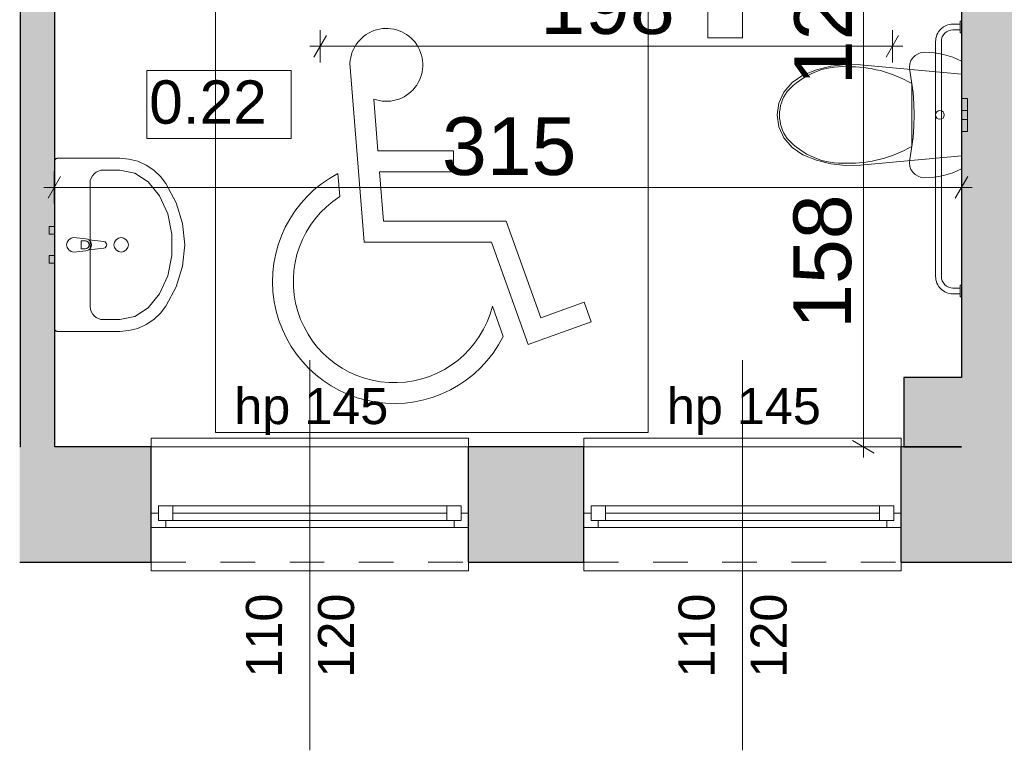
# Model space of a CAD drawing. Header units: centimetres. Extents: x -25572 to 23555, y -2435 to 15405.
# Tile 97 of 134: x 10202 to 10544, y 4783 to 5039. Entities that reach past the tile are written whole.
import ezdxf

# ---------------------------------------------------------------- set-up
doc = ezdxf.new("R2010")
doc.units = ezdxf.units.CM
doc.header["$MEASUREMENT"] = 0
doc.linetypes.add('Przerywana', pattern=[24, 12, -12])
doc.layers.add('Nowe_0', color=7, linetype='Continuous')
doc.layers.add('Nowe_299-A Wymiary Opisy', color=7, linetype='Continuous')
for name, color, linetype, lineweight in [('Nowe_0_Nr_pióra__2', 8, 'Continuous', 13), ('Nowe_0_Nr_pióra__75', 6, 'Continuous', 15), ('Nowe_210-A Pomieszczenia_Nr_pióra__41', 7, 'Continuous', 15), ('Nowe_220-A Ściany_Nr_pióra__19', 255, 'Continuous', 0), ('Nowe_220-A Ściany_Nr_pióra__20', 1, 'Continuous', 13), ('Nowe_220-A Ściany_Nr_pióra__23', 7, 'Continuous', 15), ('Nowe_220-A Ściany_Nr_pióra__27', 7, 'Continuous', 25), ('Nowe_220-A Ściany_Nr_pióra__3', 7, 'Continuous', 13), ('Nowe_220-A Ściany_Nr_pióra__7', 7, 'Continuous', 13), ('Nowe_299-A Wymiary Opisy_Nr_pióra__161', 7, 'Continuous', 5), ('Nowe_299-A Wymiary Opisy_Nr_pióra__41', 7, 'Continuous', 15), ('Nowe_450-K Stropy_Nr_pióra__20', 1, 'Continuous', 13)]:
    doc.layers.add(name, color=color, linetype=linetype, lineweight=lineweight)
doc.layers.add('Nowe_220-A Ściany_Nr_pióra__45', color=7, linetype='Continuous', lineweight=15, true_color=0x40a5ff)
doc.styles.add('STYL_AUTOMATYCZNY_11', font='arial.ttf')
doc.styles.add('STYL_AUTOMATYCZNY_6', font='arial.ttf')
doc.dimstyles.new('STYL_AUTOMATYCZNY__1', dxfattribs={"dimtxt": 20, "dimasz": 5.7, "dimexe": 0.18, "dimexo": 0.0625, "dimgap": 0, "dimtad": 1, "dimtih": 1, "dimtoh": 1, "dimdec": 0, "dimzin": 0, "dimdsep": 46, "dimtxsty": 'STYL_AUTOMATYCZNY_11', "dimblk": 'ARROWHEAD_2', "dimblk1": 'ARROWHEAD_2', "dimblk2": 'ARROWHEAD_2', "dimcen": 0.09, "dimse1": 1, "dimse2": 1, "dimclrd": 7, "dimclre": 7, "dimclrt": 7, "dimadec": 1, "dimazin": 0, "dimtfac": 1, "dimtdec": 4, "dimtmove": 0, "dimatfit": 3, "dimfxl": 0, "dimtolj": 1, "dimtzin": 0, "dimarcsym": 0})
doc.dimstyles.new('STYL_AUTOMATYCZNY__2', dxfattribs={"dimtxt": 20, "dimasz": 5.7, "dimexe": 0.18, "dimexo": 0.0625, "dimgap": 0, "dimtad": 1, "dimdec": 0, "dimzin": 0, "dimdsep": 46, "dimtxsty": 'STYL_AUTOMATYCZNY_11', "dimblk": 'ARROWHEAD_2', "dimblk1": 'ARROWHEAD_2', "dimblk2": 'ARROWHEAD_2', "dimcen": 0.09, "dimse1": 1, "dimse2": 1, "dimclrd": 7, "dimclre": 7, "dimclrt": 7, "dimadec": 1, "dimazin": 0, "dimtfac": 1, "dimtdec": 4, "dimtmove": 0, "dimatfit": 3, "dimfxl": 0, "dimtolj": 1, "dimtzin": 0, "dimarcsym": 0})
doc.dimstyles.new('STYL_AUTOMATYCZNY__3', dxfattribs={"dimtxt": 20, "dimasz": 5.7, "dimexe": 0.18, "dimexo": 0.0625, "dimgap": 0, "dimtad": 1, "dimtih": 1, "dimtoh": 1, "dimdec": 0, "dimzin": 0, "dimdsep": 46, "dimtxsty": 'STYL_AUTOMATYCZNY_11', "dimblk": 'ARROWHEAD_2', "dimblk1": 'ARROWHEAD_2', "dimblk2": 'ARROWHEAD_2', "dimcen": 0.09, "dimse1": 1, "dimse2": 1, "dimclrd": 7, "dimclre": 7, "dimclrt": 7, "dimadec": 1, "dimazin": 0, "dimtfac": 1, "dimtdec": 4, "dimtmove": 2, "dimatfit": 3, "dimfxl": 0, "dimtolj": 1, "dimtzin": 0, "dimarcsym": 0})

# ---------------------------------------------------------------- blocks, each defined once
blk = doc.blocks.new('Znak osoby niepełnospr 27[1]', base_point=(10270.07, 4896.14))
at = {"layer": 'Nowe_0_Nr_pióra__2', "color": 8, "linetype": 'Continuous', "lineweight": 13, "flags": 128}
for points in [[(10316.69, 5024.07), (10321.65, 4962.11), (10365.81, 4962.11), (10378.5, 4926.65), (10400.32, 4934.46), (10397.88, 4941.26), (10382.87, 4935.88), (10370.89, 4969.33), (10328.32, 4969.33), (10326.94, 4986.49), (10352.6, 4986.49), (10352.6, 4993.72), (10326.37, 4993.72), (10324.93, 5011.66, 3.065684)], [(10369.83, 4929.43), (10366.07, 4939.94, -1.473184), (10313.14, 4977.87), (10312.51, 4985.85, 1.373115)]]:
    blk.add_lwpolyline(points, format="xyb", close=True, dxfattribs=at)
blk = doc.blocks.new('*D21')
at = {"layer": 'Nowe_299-A Wymiary Opisy_Nr_pióra__161', "color": 7, "linetype": 'Continuous', "lineweight": 5}
for p, q in [((10216.32, 4984.8), (10211.99, 4977.3)), ((10214.16, 4975.43), (10214.16, 4986.68)), ((10526.59, 4977.3), (10530.92, 4984.8)), ((10528.76, 4975.43), (10528.76, 4986.68)), ((10210.49, 4981.05), (10214.16, 4981.05)), ((10214.16, 4981.05), (10528.76, 4981.05)), ((10528.76, 4981.05), (10532.43, 4981.05))]:
    blk.add_line(p, q, dxfattribs=at)
at = {"layer": 'Nowe_299-A Wymiary Opisy_Nr_pióra__41', "color": 7, "lineweight": 15, "insert": (10348.58, 4985.05), "char_height": 20, "attachment_point": 7, "style": 'STYL_AUTOMATYCZNY_11'}
blk.add_mtext('\\A1;{\\pql;\\fArial|b0|i0|c238|p0;\\W1.000000;315}', dxfattribs=at)
blk = doc.blocks.new('ARROWHEAD_2')
at = {"color": 0, "linetype": 'Continuous', "lineweight": 0}
for p, q in [((-0.378, -0.655), (0.378, 0.655)), ((0, 0), (-1, 0))]:
    blk.add_line(p, q, dxfattribs=at)
blk = doc.blocks.new('*D30')
at = {"layer": 'Nowe_299-A Wymiary Opisy_Nr_pióra__161', "color": 7, "linetype": 'Continuous', "lineweight": 5}
for p, q in [((10216.47, 5138.52), (10212.14, 5131.02)), ((10214.3, 5129.15), (10214.3, 5140.4)), ((10369.54, 5138.52), (10365.21, 5131.02)), ((10367.38, 5129.15), (10367.38, 5140.4)), ((10210.64, 5134.77), (10214.3, 5134.77)), ((10214.3, 5134.77), (10367.38, 5134.77))]:
    blk.add_line(p, q, dxfattribs=at)
at = {"layer": 'Nowe_299-A Wymiary Opisy_Nr_pióra__41', "color": 7, "lineweight": 15, "char_height": 20, "attachment_point": 7, "style": 'STYL_AUTOMATYCZNY_11'}
for s, insert in [('\\A1;{\\pql;\\fArial|b0|i0|c238|p0;\\W1.000000;153}', (10252.7, 5138.77)), ('\\A1;{\\pql;\\fArial|b0|i0|c238|p0;\\W1.000000;12}', (10334.7, 5138.77))]:
    blk.add_mtext(s, dxfattribs=dict(at, insert=insert))
blk = doc.blocks.new('*D31')
at = {"layer": 'Nowe_299-A Wymiary Opisy_Nr_pióra__161', "color": 7, "linetype": 'Continuous', "lineweight": 5}
for p, q in [((10369.54, 5138.52), (10365.21, 5131.02)), ((10367.38, 5129.15), (10367.38, 5140.4)), ((10381.54, 5138.52), (10377.21, 5131.02)), ((10379.38, 5129.15), (10379.38, 5140.4)), ((10367.38, 5134.77), (10379.38, 5134.77))]:
    blk.add_line(p, q, dxfattribs=at)
blk = doc.blocks.new('*D32')
at = {"layer": 'Nowe_299-A Wymiary Opisy_Nr_pióra__161', "color": 7, "linetype": 'Continuous', "lineweight": 5}
for p, q in [((10381.54, 5138.52), (10377.21, 5131.02)), ((10379.38, 5129.15), (10379.38, 5140.4)), ((10502.59, 5131.02), (10506.92, 5138.52)), ((10504.76, 5129.15), (10504.76, 5140.4)), ((10379.38, 5134.77), (10504.76, 5134.77)), ((10504.76, 5134.77), (10508.43, 5134.77))]:
    blk.add_line(p, q, dxfattribs=at)
at = {"layer": 'Nowe_299-A Wymiary Opisy_Nr_pióra__41', "color": 7, "lineweight": 15, "insert": (10396.11, 5138.77), "char_height": 20, "attachment_point": 7, "style": 'STYL_AUTOMATYCZNY_11'}
blk.add_mtext('\\A1;{\\pql;\\fArial|b0|i0|c238|p0;\\W1.000000;125}', dxfattribs=at)
blk = doc.blocks.new('*D33')
at = {"layer": 'Nowe_299-A Wymiary Opisy_Nr_pióra__161', "color": 7, "linetype": 'Continuous', "lineweight": 5}
for p, q in [((10379.38, 5309.07), (10379.38, 5320.32)), ((10528.76, 5309.07), (10528.76, 5320.32)), ((10381.54, 5318.45), (10377.21, 5310.95)), ((10526.59, 5310.95), (10530.92, 5318.45)), ((10375.71, 5314.7), (10379.38, 5314.7)), ((10379.38, 5314.7), (10528.76, 5314.7)), ((10528.76, 5314.7), (10532.43, 5314.7))]:
    blk.add_line(p, q, dxfattribs=at)
at = {"layer": 'Nowe_299-A Wymiary Opisy_Nr_pióra__41', "color": 7, "lineweight": 15, "insert": (10431.19, 5318.7), "char_height": 20, "attachment_point": 7, "style": 'STYL_AUTOMATYCZNY_11'}
blk.add_mtext('\\A1;{\\pql;\\fArial|b0|i0|c238|p0;\\W1.000000;149}', dxfattribs=at)
blk = doc.blocks.new('*D34')
at = {"layer": 'Nowe_299-A Wymiary Opisy_Nr_pióra__161', "color": 7, "linetype": 'Continuous', "lineweight": 5}
for p, q in [((10379.38, 5210.43), (10379.38, 5221.68)), ((10504.53, 5210.43), (10504.53, 5221.68)), ((10381.54, 5219.8), (10377.21, 5212.3)), ((10502.36, 5212.3), (10506.69, 5219.8)), ((10375.71, 5216.05), (10379.38, 5216.05)), ((10379.38, 5216.05), (10504.53, 5216.05)), ((10504.53, 5216.05), (10508.2, 5216.05))]:
    blk.add_line(p, q, dxfattribs=at)
at = {"layer": 'Nowe_299-A Wymiary Opisy_Nr_pióra__41', "color": 7, "lineweight": 15, "insert": (10419.07, 5220.05), "char_height": 20, "attachment_point": 7, "style": 'STYL_AUTOMATYCZNY_11'}
blk.add_mtext('\\A1;{\\pql;\\fArial|b0|i0|c238|p0;\\W1.000000;125}', dxfattribs=at)
blk = doc.blocks.new('*D36')
at = {"layer": 'Nowe_299-A Wymiary Opisy_Nr_pióra__161', "color": 7, "linetype": 'Continuous', "lineweight": 5}
for p, q in [((10308.54, 5033.69), (10304.21, 5026.19)), ((10306.38, 5024.32), (10306.38, 5035.57)), ((10502.59, 5026.19), (10506.92, 5033.69)), ((10504.76, 5024.32), (10504.76, 5035.57)), ((10302.71, 5029.94), (10306.38, 5029.94)), ((10306.38, 5029.94), (10504.76, 5029.94)), ((10504.76, 5029.94), (10508.43, 5029.94))]:
    blk.add_line(p, q, dxfattribs=at)
at = {"layer": 'Nowe_299-A Wymiary Opisy_Nr_pióra__41', "color": 7, "lineweight": 15, "insert": (10382.69, 5033.94), "char_height": 20, "attachment_point": 7, "style": 'STYL_AUTOMATYCZNY_11'}
blk.add_mtext('\\A1;{\\pql;\\fArial|b0|i0|c238|p0;\\W1.000000;198}', dxfattribs=at)
blk = doc.blocks.new('*D37')
at = {"layer": 'Nowe_299-A Wymiary Opisy_Nr_pióra__161', "color": 7, "linetype": 'Continuous', "lineweight": 5}
for p, q in [((10490.99, 5051.3), (10498.49, 5046.97)), ((10500.36, 5049.14), (10489.11, 5049.14)), ((10494.74, 4891.14), (10494.74, 5049.14)), ((10490.99, 4893.3), (10498.49, 4888.97)), ((10500.36, 4891.14), (10489.11, 4891.14)), ((10494.74, 4887.47), (10494.74, 4891.14))]:
    blk.add_line(p, q, dxfattribs=at)
at = {"layer": 'Nowe_299-A Wymiary Opisy_Nr_pióra__41', "color": 7, "lineweight": 15, "char_height": 20, "attachment_point": 7, "rotation": 90, "style": 'STYL_AUTOMATYCZNY_11'}
for s, insert in [('\\A1;{\\pql;\\fArial|b0|i0|c238|p0;\\W1.000000;12}', (10490.74, 5016.46)), ('\\A1;{\\pql;\\fArial|b0|i0|c238|p0;\\W1.000000;158}', (10490.74, 4932))]:
    blk.add_mtext(s, dxfattribs=dict(at, insert=insert))
blk = doc.blocks.new('*D38')
at = {"layer": 'Nowe_299-A Wymiary Opisy_Nr_pióra__161', "color": 7, "linetype": 'Continuous', "lineweight": 5}
for p, q in [((10490.99, 5063.3), (10498.49, 5058.97)), ((10500.36, 5061.14), (10489.11, 5061.14)), ((10494.74, 5049.14), (10494.74, 5061.14)), ((10490.99, 5051.3), (10498.49, 5046.97)), ((10500.36, 5049.14), (10489.11, 5049.14))]:
    blk.add_line(p, q, dxfattribs=at)

msp = doc.modelspace()

# ---------------------------------------------------------------- hatches: boundary and pattern name
at = {"layer": 'Nowe_220-A Ściany_Nr_pióra__19', "linetype": 'Continuous', "lineweight": 0}
for points in [[(10528.76, 5455.14), (10528.76, 4891.14), (10568.76, 4891.14), (10568.76, 5455.14)], [(10214.38, 4891.14), (10214.38, 5304.14), (10202.38, 5304.14), (10202.38, 4891.14)], [(10528.76, 4915.14), (10508.76, 4915.14), (10508.76, 4891.14), (10528.76, 4891.14)], [(10202.16, 4851.14), (10247.79, 4851.14), (10247.79, 4891.14), (10202.16, 4891.14)], [(10357.79, 4851.14), (10397.79, 4851.14), (10397.79, 4891.14), (10357.79, 4891.14)], [(10507.79, 4851.14), (11001.38, 4851.14), (11001.38, 4891.14), (10507.79, 4891.14)]]:
    msp.add_hatch(color=255, dxfattribs=at).paths.add_polyline_path(points)

# ---------------------------------------------------------------- linework, layer by layer
at = {"layer": 'Nowe_0_Nr_pióra__75', "color": 6, "linetype": 'Continuous', "lineweight": 15}
for p, q in [((10528.26, 5035.64), (10528.26, 5037.64)), ((10511.46, 5017.03), (10511.46, 5006.14)), ((10528.76, 5010.17), (10528.76, 5011.84)), ((10528.76, 5011.84), (10530.76, 5011.84)), ((10528.76, 5007.74), (10528.76, 5010.17)), ((10530.76, 5010.17), (10530.76, 5011.84)), ((10530.76, 5007.74), (10530.76, 5010.17)), ((10511.46, 5006.14), (10511.46, 4995.24)), ((10528.76, 5007.27), (10528.76, 5007.74)), ((10528.76, 5007.74), (10530.76, 5007.74)), ((10528.76, 5006.14), (10528.76, 5007.27)), ((10528.76, 5005.01), (10528.76, 5006.14)), ((10530.76, 5007.27), (10530.76, 5007.74)), ((10530.76, 5006.14), (10530.76, 5007.27)), ((10530.76, 5005.01), (10530.76, 5006.14)), ((10528.76, 5004.54), (10528.76, 5005.01)), ((10528.76, 5004.54), (10530.76, 5004.54)), ((10528.76, 5002.11), (10528.76, 5004.54)), ((10528.76, 5000.44), (10528.76, 5002.11)), ((10530.76, 5004.54), (10530.76, 5005.01)), ((10530.76, 5002.11), (10530.76, 5004.54)), ((10530.76, 5000.44), (10530.76, 5002.11)), ((10528.76, 5000.44), (10530.76, 5000.44)), ((10231.25, 4987.05), (10236.88, 4987.05)), ((10236.88, 4987.05), (10242.03, 4986)), ((10242.03, 4986), (10246.76, 4982.93)), ((10226.56, 4982.5), (10226.56, 4939.77)), ((10246.76, 4982.93), (10250.69, 4978.1)), ((10250.69, 4978.1), (10253.5, 4971.9)), ((10253.5, 4971.9), (10254.97, 4964.83)), ((10254.97, 4964.83), (10254.97, 4957.45)), ((10224.92, 4962.5), (10223.43, 4962.5)), ((10223.43, 4962.5), (10223.43, 4959.78)), ((10223.43, 4959.78), (10224.92, 4959.78)), ((10254.97, 4957.45), (10253.5, 4950.38)), ((10253.5, 4950.38), (10250.69, 4944.17)), ((10250.69, 4944.17), (10246.76, 4939.34)), ((10528.26, 4944.14), (10528.26, 4946.14)), ((10246.76, 4939.34), (10242.03, 4936.28)), ((10236.88, 4935.23), (10231.25, 4935.23)), ((10242.03, 4936.28), (10236.88, 4935.23))]:
    msp.add_line(p, q, dxfattribs=at)
for points in [[(10440.76, 5032.84), (10440.76, 5049.14), (10452.76, 5049.14), (10452.76, 5032.84)], [(10528.76, 4987.46), (10527.25, 4986.75), (10525.71, 4986.13), (10524.13, 4985.6), (10522.52, 4985.17), (10520.89, 4984.83), (10519.24, 4984.58), (10517.58, 4984.44), (10515.91, 4984.39), (10514.76, 4984.52), (10513.66, 4984.89), (10512.67, 4985.51), (10511.84, 4986.32), (10511.21, 4987.29), (10510.81, 4988.38), (10510.66, 4989.53), (10510.76, 4990.69), (10511.44, 4994.52), (10511.93, 4998.37), (10512.22, 5002.25), (10512.32, 5006.14), (10512.22, 5010.02), (10511.93, 5013.9), (10511.44, 5017.76), (10510.76, 5021.59), (10510.66, 5022.74), (10510.81, 5023.9), (10511.21, 5024.98), (10511.84, 5025.96), (10512.67, 5026.77), (10513.66, 5027.38), (10514.76, 5027.76), (10515.91, 5027.89), (10517.58, 5027.84), (10519.24, 5027.69), (10520.89, 5027.45), (10522.52, 5027.11), (10524.13, 5026.67), (10525.71, 5026.15), (10527.25, 5025.52), (10528.76, 5024.81)], [(10483.42, 4989.2), (10478.44, 4990.44), (10473.75, 4992.34), (10470.03, 4994.9), (10467.18, 4998.2), (10465.38, 5002.03), (10464.76, 5006.14), (10465.38, 5010.24), (10467.18, 5014.07), (10470.03, 5017.38), (10473.75, 5019.94), (10478.44, 5021.84), (10483.42, 5023.08), (10488.55, 5023.63), (10493.72, 5023.47), (10528.76, 5020.24), (10528.76, 4992.04), (10493.72, 4988.8), (10488.55, 4988.65)], [(10236.88, 4931.14), (10215.31, 4931.14), (10215.15, 4931.15), (10214.99, 4931.19), (10214.84, 4931.26), (10214.71, 4931.35), (10214.59, 4931.46), (10214.5, 4931.59), (10214.43, 4931.74), (10214.39, 4931.89), (10214.38, 4932.05), (10214.38, 4961.14), (10214.38, 4990.23), (10214.39, 4990.39), (10214.43, 4990.54), (10214.5, 4990.68), (10214.59, 4990.81), (10214.71, 4990.93), (10214.84, 4991.02), (10214.99, 4991.08), (10215.15, 4991.12), (10215.31, 4991.14), (10236.88, 4991.14), (10240.05, 4990.87), (10243.13, 4990.08), (10246.03, 4988.79), (10248.65, 4987.03), (10250.93, 4984.86), (10252.79, 4982.35), (10256.4, 4975.74), (10258.62, 4968.58), (10259.38, 4961.14), (10258.62, 4953.69), (10256.4, 4946.53), (10252.79, 4939.92), (10250.93, 4937.41), (10248.65, 4935.24), (10246.03, 4933.49), (10243.13, 4932.2), (10240.05, 4931.4)], [(10214.38, 4967.49), (10214.38, 4964.79), (10212.38, 4964.79), (10212.38, 4967.49)], [(10214.38, 4957.49), (10214.38, 4954.79), (10212.38, 4954.79), (10212.38, 4957.49)]]:
    msp.add_lwpolyline(points, close=True, dxfattribs=at)
for points in [[(10528.76, 4943.14), (10528.76, 4947.14), (10528.26, 4947.14), (10528.26, 4946.14), (10525.76, 4946.14, -0.414214), (10521.76, 4950.14), (10521.76, 5031.64, -0.414214), (10525.76, 5035.64), (10528.26, 5035.64), (10528.26, 5034.64), (10528.76, 5034.64), (10528.76, 5038.64), (10528.26, 5038.64), (10528.26, 5037.64), (10525.76, 5037.64, 0.414214), (10519.76, 5031.64), (10519.76, 4950.14, 0.414214), (10525.76, 4944.14), (10528.26, 4944.14), (10528.26, 4943.14)], [(10220.94, 4963.64), (10225.13, 4963.24, -0.12102), (10226.08, 4962.91), (10231.38, 4962.25, -0.882566), (10231.38, 4960.03), (10226.08, 4959.37, -0.12102), (10225.13, 4959.04), (10220.94, 4958.64, -1)]]:
    msp.add_lwpolyline(points, format="xyb", close=True, dxfattribs=at)
msp.add_circle((10237.34, 4961.14), 2.5, dxfattribs=at)
for centre, radius, start, end in [((10224.92, 4961.14), 1.36, 270, 90), ((10224.94, 4961.14), 2.11, 302.771, 57.229)]:
    msp.add_arc(centre, radius, start, end, dxfattribs=at)
for centre, major_axis, ratio, start_param, end_param in [((10487.53, 4997.19), (25.71, 0), 0.999377, 1.515069, 2.415657), ((10489.97, 4980.33), (42.55, 0), 0.999377, 1.041394, 1.594414), ((10479.48, 5006.06), (13.86, 0), 0.999377, 2.509088, 3.135732), ((10479.48, 5006.22), (13.86, 0), 0.999377, 3.147453, 3.774097), ((10487.53, 5015.08), (25.71, 0), 0.999377, 3.867532, 4.76812), ((10489.97, 5031.95), (42.55, 0), 0.999377, 4.688773, 5.241794), ((10231.25, 4982.5), (4.69, 0), 0.969697, 1.570796, 3.141593), ((10231.25, 4939.77), (4.69, 0), 0.969697, 3.141593, 4.712389)]:
    msp.add_ellipse(centre, major_axis=major_axis, ratio=ratio, start_param=start_param, end_param=end_param, dxfattribs=at)
msp.add_ellipse((10521.26, 5006.14), major_axis=(0, 1.5), ratio=0.999724, dxfattribs=at)
at = {"layer": 'Nowe_210-A Pomieszczenia_Nr_pióra__41', "color": 7, "linetype": 'Continuous', "lineweight": 15}
for p, q in [((10246.27, 5021.56), (10296.31, 5021.56)), ((10246.27, 4997.99), (10246.27, 5021.56)), ((10296.31, 5021.56), (10296.31, 4997.99)), ((10296.31, 4997.99), (10246.27, 4997.99))]:
    msp.add_line(p, q, dxfattribs=at)
at = {"layer": 'Nowe_220-A Ściany_Nr_pióra__20', "color": 1, "linetype": 'Continuous', "lineweight": 13}
for p, q in [((10528.76, 5466.14), (10528.76, 4915.14)), ((10214.38, 4891.14), (10214.38, 5304.64)), ((10528.76, 4915.14), (10508.76, 4915.14)), ((10508.76, 4915.14), (10508.76, 4891.14)), ((10508.76, 4891.14), (10214.38, 4891.14))]:
    msp.add_line(p, q, dxfattribs=at)
at = {"layer": 'Nowe_220-A Ściany_Nr_pióra__23', "color": 7, "linetype": 'Continuous', "lineweight": 15}
for p, q in [((10250.29, 4870.64), (10255.29, 4870.64)), ((10250.29, 4865.64), (10250.29, 4870.64)), ((10255.29, 4870.64), (10255.29, 4865.64)), ((10255.29, 4870.64), (10350.29, 4870.64)), ((10350.29, 4865.64), (10350.29, 4870.64)), ((10350.29, 4870.64), (10355.29, 4870.64)), ((10355.29, 4870.64), (10355.29, 4865.64)), ((10400.29, 4870.64), (10405.29, 4870.64)), ((10400.29, 4865.64), (10400.29, 4870.64)), ((10405.29, 4870.64), (10405.29, 4865.64)), ((10405.29, 4870.64), (10500.29, 4870.64)), ((10500.29, 4865.64), (10500.29, 4870.64)), ((10500.29, 4870.64), (10505.29, 4870.64)), ((10505.29, 4870.64), (10505.29, 4865.64)), ((10247.79, 4868.14), (10250.29, 4868.14)), ((10250.29, 4868.14), (10250.29, 4865.64)), ((10250.29, 4865.64), (10252.79, 4865.64)), ((10255.29, 4865.64), (10250.29, 4865.64)), ((10252.79, 4865.64), (10252.79, 4863.14)), ((10255.29, 4868.14), (10350.29, 4868.14)), ((10350.29, 4865.64), (10255.29, 4865.64)), ((10355.29, 4865.64), (10350.29, 4865.64)), ((10352.79, 4863.14), (10352.79, 4865.64)), ((10352.79, 4865.64), (10355.29, 4865.64)), ((10355.29, 4865.64), (10355.29, 4868.14)), ((10355.29, 4868.14), (10357.79, 4868.14)), ((10397.79, 4868.14), (10400.29, 4868.14)), ((10400.29, 4868.14), (10400.29, 4865.64)), ((10400.29, 4865.64), (10402.79, 4865.64)), ((10405.29, 4865.64), (10400.29, 4865.64)), ((10402.79, 4865.64), (10402.79, 4863.14)), ((10405.29, 4868.14), (10500.29, 4868.14)), ((10500.29, 4865.64), (10405.29, 4865.64)), ((10505.29, 4865.64), (10500.29, 4865.64)), ((10502.79, 4863.14), (10502.79, 4865.64)), ((10502.79, 4865.64), (10505.29, 4865.64)), ((10505.29, 4865.64), (10505.29, 4868.14)), ((10505.29, 4868.14), (10507.79, 4868.14)), ((10252.79, 4863.14), (10247.79, 4863.14)), ((10357.79, 4863.14), (10352.79, 4863.14)), ((10402.79, 4863.14), (10397.79, 4863.14)), ((10507.79, 4863.14), (10502.79, 4863.14))]:
    msp.add_line(p, q, dxfattribs=at)
at = {"layer": 'Nowe_220-A Ściany_Nr_pióra__27', "color": 7, "linetype": 'Continuous', "lineweight": 25}
for p, q in [((10247.79, 4868.14), (10247.79, 4891.14)), ((10247.79, 4868.14), (10247.79, 4891.14)), ((10357.79, 4868.14), (10357.79, 4891.14)), ((10357.79, 4868.14), (10357.79, 4891.14)), ((10397.79, 4868.14), (10397.79, 4891.14)), ((10397.79, 4868.14), (10397.79, 4891.14)), ((10507.79, 4868.14), (10507.79, 4891.14)), ((10507.79, 4868.14), (10507.79, 4891.14)), ((10247.79, 4863.14), (10247.79, 4868.14)), ((10247.79, 4863.14), (10247.79, 4868.14)), ((10247.79, 4863.14), (10247.79, 4868.14)), ((10357.79, 4863.14), (10357.79, 4868.14)), ((10357.79, 4863.14), (10357.79, 4868.14)), ((10357.79, 4863.14), (10357.79, 4868.14)), ((10397.79, 4863.14), (10397.79, 4868.14)), ((10397.79, 4863.14), (10397.79, 4868.14)), ((10397.79, 4863.14), (10397.79, 4868.14)), ((10507.79, 4863.14), (10507.79, 4868.14)), ((10507.79, 4863.14), (10507.79, 4868.14)), ((10507.79, 4863.14), (10507.79, 4868.14)), ((10247.79, 4851.14), (10247.79, 4863.14)), ((10247.79, 4851.14), (10247.79, 4863.14)), ((10357.79, 4851.14), (10357.79, 4863.14)), ((10357.79, 4851.14), (10357.79, 4863.14)), ((10397.79, 4851.14), (10397.79, 4863.14)), ((10397.79, 4851.14), (10397.79, 4863.14)), ((10507.79, 4851.14), (10507.79, 4863.14)), ((10507.79, 4851.14), (10507.79, 4863.14))]:
    msp.add_line(p, q, dxfattribs=at)
for points in [[(10528.76, 5466.14), (10528.76, 4915.14)], [(10202.38, 5304.14), (10202.38, 4891.14)], [(10214.38, 4891.14), (10214.38, 5304.14)], [(10528.76, 4915.14), (10508.76, 4915.14)], [(10508.76, 4915.14), (10508.76, 4891.14)], [(10202.38, 4891.14), (10202.16, 4891.14)], [(10247.79, 4891.14), (10214.38, 4891.14)], [(10397.79, 4891.14), (10357.79, 4891.14)], [(10528.76, 4891.14), (10507.79, 4891.14)], [(10508.76, 4891.14), (10528.76, 4891.14)], [(10202.16, 4851.14), (10247.79, 4851.14)], [(10357.79, 4851.14), (10397.79, 4851.14)], [(10507.79, 4851.14), (11001.38, 4851.14)]]:
    msp.add_lwpolyline(points, dxfattribs=at)
at = {"layer": 'Nowe_220-A Ściany_Nr_pióra__3', "color": 7, "linetype": 'Continuous', "lineweight": 13}
for p, q in [((10247.79, 4891.14), (10247.79, 4894.14)), ((10247.79, 4894.14), (10357.79, 4894.14)), ((10357.79, 4894.14), (10357.79, 4891.14)), ((10397.79, 4891.14), (10397.79, 4894.14)), ((10397.79, 4894.14), (10507.79, 4894.14)), ((10507.79, 4894.14), (10507.79, 4891.14)), ((10255.29, 4870.64), (10350.29, 4870.64)), ((10405.29, 4870.64), (10500.29, 4870.64)), ((10352.79, 4863.14), (10252.79, 4863.14)), ((10502.79, 4863.14), (10402.79, 4863.14)), ((10247.79, 4851.14), (10247.79, 4848.14)), ((10247.79, 4848.14), (10357.79, 4848.14)), ((10357.79, 4848.14), (10357.79, 4851.14)), ((10397.79, 4851.14), (10397.79, 4848.14)), ((10397.79, 4848.14), (10507.79, 4848.14)), ((10507.79, 4848.14), (10507.79, 4851.14))]:
    msp.add_line(p, q, dxfattribs=at)
at = {"layer": 'Nowe_220-A Ściany_Nr_pióra__3', "color": 7, "linetype": 'Przerywana', "lineweight": 13}
for p, q in [((10247.79, 4891.14), (10357.79, 4891.14)), ((10397.79, 4891.14), (10507.79, 4891.14)), ((10247.79, 4851.14), (10357.79, 4851.14)), ((10397.79, 4851.14), (10507.79, 4851.14))]:
    msp.add_line(p, q, dxfattribs=at)
at = {"layer": 'Nowe_220-A Ściany_Nr_pióra__45', "color": 161, "linetype": 'Continuous', "lineweight": 15, "true_color": 0x40a5ff}
for p, q in [((10302.79, 4785.96), (10302.79, 4921.14)), ((10452.79, 4785.96), (10452.79, 4921.14))]:
    msp.add_line(p, q, dxfattribs=at)
at = {"layer": 'Nowe_450-K Stropy_Nr_pióra__20', "color": 1, "linetype": 'Continuous', "lineweight": 13, "flags": 128}
msp.add_lwpolyline([(10270.07, 4896.14), (10420.07, 4896.14), (10420.07, 5046.14), (10270.07, 5046.14)], close=True, dxfattribs=at)

# ---------------------------------------------------------------- block references
at = {"layer": 'Nowe_0', "color": 7, "linetype": 'Continuous', "lineweight": 13}
msp.add_blockref('Znak osoby niepełnospr 27[1]', (10270.07, 4896.14), dxfattribs=at)

# ---------------------------------------------------------------- texts
at = {"layer": 'Nowe_210-A Pomieszczenia_Nr_pióra__41', "color": 7, "linetype": 'Continuous', "lineweight": 15, "insert": (10271.29, 5018.13), "char_height": 15, "attachment_point": 2, "style": 'STYL_AUTOMATYCZNY_6'}
msp.add_mtext('\\A1;{\\pqc;\\pt0,25;\\fArial|b0|i0|c238|p0;\\W1.000000;0.22\\fArial|b0|i0|c238|p0;\\W1.000000;\\A1{\\H.66x;\\S^  ;}\\fArial|b0|i0|c238|p0;\\W1.000000;\\fArial|b0|i0|c238|p0;\\W1.000000;\\A1{\\H.66x;\\S^  ;}}', dxfattribs=at)
at = {"layer": 'Nowe_220-A Ściany_Nr_pióra__7', "color": 7, "linetype": 'Continuous', "lineweight": 13, "char_height": 12.5, "attachment_point": 7, "style": 'STYL_AUTOMATYCZNY_6'}
for insert in [(10276.57, 4895.23), (10426.57, 4895.23)]:
    msp.add_mtext('\\A1;{\\pql;\\pt0;\\fArial|b0|i0|c238|p0;\\W1.000000;hp 145\\fArial|b0|i0|c238|p0;\\W1.000000;\\A1{\\H.66x;\\S^  ;}\\fArial|b0|i0|c238|p0;\\W1.000000;\\fArial|b0|i0|c238|p0;\\W1.000000;}', dxfattribs=dict(at, insert=insert))
at = {"layer": 'Nowe_220-A Ściany_Nr_pióra__7', "color": 7, "linetype": 'Continuous', "lineweight": 13, "char_height": 12.5, "attachment_point": 7, "rotation": 90, "style": 'STYL_AUTOMATYCZNY_6'}
for s, insert in [('\\A1;{\\pql;\\pt0;\\fArial|b0|i0|c238|p0;\\W1.000000;110\\fArial|b0|i0|c238|p0;\\W1.000000;\\A1{\\H.66x;\\S^  ;}\\fArial|b0|i0|c238|p0;\\W1.000000;\\fArial|b0|i0|c238|p0;\\W1.000000;}', (10296.75, 4811.14)), ('\\A1;{\\pql;\\pt0;\\fArial|b0|i0|c238|p0;\\W1.000000;120\\fArial|b0|i0|c238|p0;\\W1.000000;\\A1{\\H.66x;\\S^  ;}\\fArial|b0|i0|c238|p0;\\W1.000000;\\fArial|b0|i0|c238|p0;\\W1.000000;}', (10321.75, 4811.14)), ('\\A1;{\\pql;\\pt0;\\fArial|b0|i0|c238|p0;\\W1.000000;110\\fArial|b0|i0|c238|p0;\\W1.000000;\\A1{\\H.66x;\\S^  ;}\\fArial|b0|i0|c238|p0;\\W1.000000;\\fArial|b0|i0|c238|p0;\\W1.000000;}', (10446.75, 4811.14)), ('\\A1;{\\pql;\\pt0;\\fArial|b0|i0|c238|p0;\\W1.000000;120\\fArial|b0|i0|c238|p0;\\W1.000000;\\A1{\\H.66x;\\S^  ;}\\fArial|b0|i0|c238|p0;\\W1.000000;\\fArial|b0|i0|c238|p0;\\W1.000000;}', (10471.75, 4811.14))]:
    msp.add_mtext(s, dxfattribs=dict(at, insert=insert))

# ---------------------------------------------------------------- dimensions: what is measured, and where the dimension line sits
at = {"layer": 'Nowe_299-A Wymiary Opisy', "color": 7, "linetype": 'Continuous', "lineweight": 5}
for base, p1, p2, dimstyle, picture, middle in [((10528.76, 5314.7), (10379.38, 2176.34), (10528.76, 2258.34), 'STYL_AUTOMATYCZNY__1', '*D33', (10454.02, 5328.7)), ((10504.53, 5216.05), (10379.38, 2045.34), (10504.53, 2045.34), 'STYL_AUTOMATYCZNY__1', '*D34', (10441.9, 5230.05)), ((10367.38, 5134.77), (10214.3, 1958.61), (10367.38, 1959.84), 'STYL_AUTOMATYCZNY__1', '*D30', (10275.53, 5148.77)), ((10504.76, 5134.77), (10379.38, 1955.34), (10504.76, 1943.34), 'STYL_AUTOMATYCZNY__3', '*D32', (10418.94, 5148.77)), ((10379.38, 5134.77), (10367.38, 1959.84), (10379.38, 1955.34), 'STYL_AUTOMATYCZNY__1', '*D31', (10349.92, 5148.77)), ((10504.76, 5029.94), (10306.38, 1841.84), (10504.76, 1841.34), 'STYL_AUTOMATYCZNY__1', '*D36', (10405.52, 5043.94)), ((10528.76, 4981.05), (10214.16, 1683.34), (10528.76, 1707.34), 'STYL_AUTOMATYCZNY__1', '*D21', (10371.41, 4995.05))]:
    dim = msp.add_linear_dim(base=base, p1=p1, p2=p2, dimstyle=dimstyle, dxfattribs=at)
    dim.commit()
    dim.dimension.update_dxf_attribs({"geometry": picture, "text_midpoint": middle, "dimtype": 160})
for base, p1, p2, picture, middle in [((10494.74, 5061.14), (10528.76, 5049.14), (10528.76, 5061.14), '*D38', (10480.74, 5031.68)), ((10494.74, 5049.14), (10528.76, 4891.14), (10528.76, 5049.14), '*D37', (10480.74, 4954.83))]:
    dim = msp.add_linear_dim(base=base, p1=p1, p2=p2, angle=90, dimstyle='STYL_AUTOMATYCZNY__2', dxfattribs=at)
    dim.commit()
    dim.dimension.update_dxf_attribs({"geometry": picture, "text_midpoint": middle, "dimtype": 160, "text_rotation": 90})

doc.saveas('drawing.dxf')
